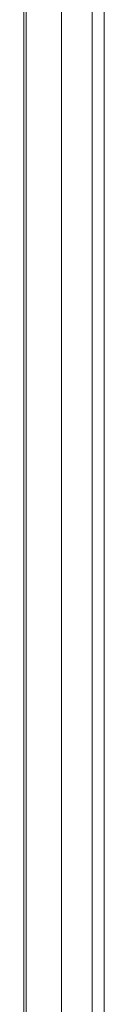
# Model space of a CAD drawing. Header units: inches. Extents: x 4 to 472, y 10 to 298.
# Tile 46 of 50: x 420.412 to 421.253, y 223.642 to 233.938. Entities that reach past the tile are written whole.
import ezdxf

# ---------------------------------------------------------------- set-up
doc = ezdxf.new("R2010")
doc.units = ezdxf.units.IN
doc.header["$LTSCALE"] = 28
doc.header["$MEASUREMENT"] = 0
doc.layers.add('Visible (ANSI)', color=7, linetype='Continuous', lineweight=5)
doc.layers.add('Visible Narrow (ANSI)', color=7, linetype='Continuous', lineweight=5)

msp = doc.modelspace()

# ---------------------------------------------------------------- linework, layer by layer
at = {"layer": 'Visible (ANSI)'}
msp.add_line((420.4122, 256.5331), (420.4122, 221.9815), dxfattribs=at)
at = {"layer": 'Visible Narrow (ANSI)'}
for p, q in [((420.4362, 256.5348), (420.4362, 221.9562)), ((420.8053, 256.5607), (420.8053, 221.9821)), ((421.126, 222.138), (421.126, 256.4308)), ((421.2529, 222.1284), (421.2529, 256.4072))]:
    msp.add_line(p, q, dxfattribs=at)

doc.saveas('drawing.dxf')
